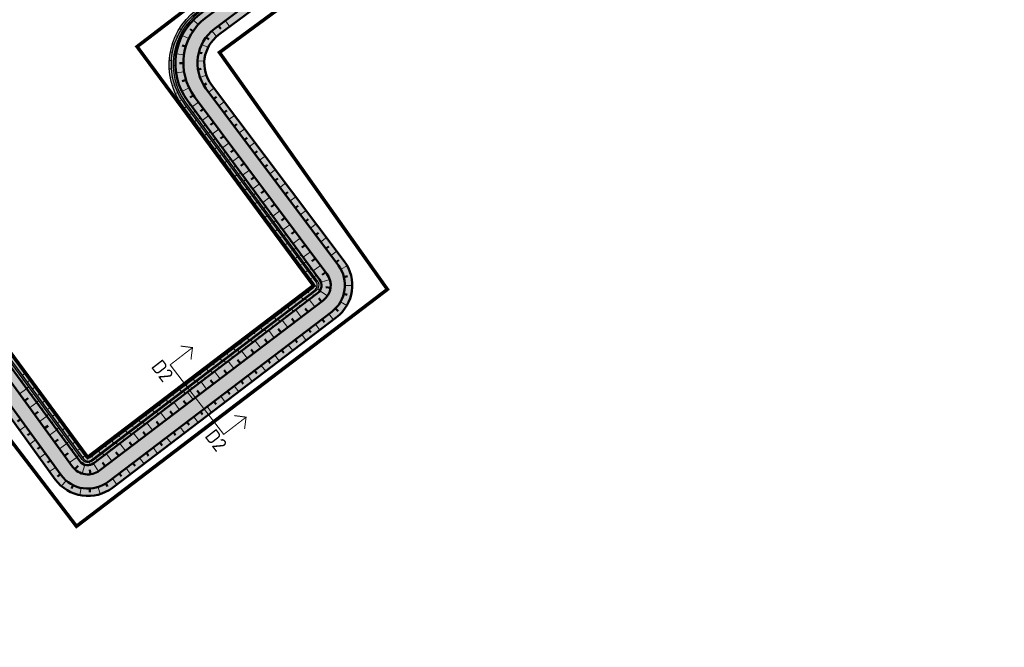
# Model space of a CAD drawing. Header units: metres. Extents: x -3 to 311477, y 0 to 754107.
# Tile 55 of 82: x 155070 to 155418, y 376644 to 376865. Entities that reach past the tile are written whole.
import ezdxf
from ezdxf import colors
from ezdxf.entities.mleader import LeaderData, LeaderLine
from ezdxf.enums import TextEntityAlignment as Align
from ezdxf.math import Vec2, Vec3

# ---------------------------------------------------------------- set-up
doc = ezdxf.new("R2010")
doc.units = ezdxf.units.M
doc.linetypes.add('CENTER', pattern=[2, 1.25, -0.25, 0.25, -0.25])
for name, color, linetype, lineweight in [('B-WA-GW-TALUDARCERING_LANG-G', 90, 'Continuous', 18), ('N-WE-GW-TALUD-GD', 90, 'Continuous', 50), ('N-WE-GW-TALUDARCERING-S', 90, 'Continuous', 25), ('N-WE-GW-TALUDARCERING_KORT-G', 90, 'Continuous', 50), ('N-WE-GW-TALUDARCERING_LANG-G', 90, 'Continuous', 18), ('X-XX-AL-HULPLIJN-G', 7, 'Continuous', 18), ('X-XX-AL-HULPLIJN-O', 7, 'Continuous', 18), ('X-XX-AL-TEKENBLAD_SCHAALBALK-S', 7, 'Continuous', 25), ('X-XX-AL-VERWIJZING-S @ 2', 7, 'Continuous', 25)]:
    doc.layers.add(name, color=color, linetype=linetype, lineweight=lineweight)
for name, color, linetype, true_color in [('N-KLEUR_talud', 7, 'Continuous', 0xa57500), ('N-KLEUR_water', 150, 'Continuous', 0x007fff), ('Z_ZZZ_WERKGRENS', 5, 'CENTER', 0x0000ff)]:
    doc.layers.add(name, color=color, linetype=linetype, true_color=true_color)
doc.styles.add('NLCS-ISO', font='NLCS-ISO.ttf')

# ---------------------------------------------------------------- blocks, each defined once
blk = doc.blocks.new('*U38')
at = {"layer": 'N-WE-GW-TALUDARCERING_KORT-G'}
for p, q in [((155140.526759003, 376863.1494641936), (155141.3078737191, 376862.1066074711)), ((155136.1195633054, 376859.1165880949), (155137.1290115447, 376858.3530985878)), ((155133.5402981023, 376853.7435122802), (155134.7229572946, 376853.4446161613)), ((155133.2570118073, 376847.7901685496), (155134.4220090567, 376847.9691629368)), ((155135.3144290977, 376842.1964589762), (155136.2923200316, 376842.7993123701)), ((155138.8587586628, 376837.3570688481), (155139.7821264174, 376838.0477206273)), ((155142.4525147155, 376832.552392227), (155143.3854962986, 376833.2502348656)), ((155146.0462707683, 376827.7477156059), (155146.9888661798, 376828.452749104)), ((155149.640026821, 376822.9430389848), (155150.592236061, 376823.6552633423)), ((155153.2337828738, 376818.1383623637), (155154.1956059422, 376818.8577775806)), ((155156.8275389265, 376813.3336857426), (155157.7989758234, 376814.0602918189)), ((155160.4212949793, 376808.5290091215), (155161.4023457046, 376809.2628060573)), ((155164.015051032, 376803.7243325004), (155165.0057155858, 376804.4653202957)), ((155167.6088070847, 376798.9196558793), (155168.609085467, 376799.667834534)), ((155171.2025631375, 376794.1149792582), (155172.2124553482, 376794.8703487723)), ((155174.7963191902, 376789.3103026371), (155175.8158252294, 376790.0728630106)), ((155178.390075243, 376784.5056260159), (155179.4191951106, 376785.2753772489)), ((155181.9838312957, 376779.7009493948), (155183.0225649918, 376780.4778914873)), ((155184.7843288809, 376774.4516919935), (155186.0445863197, 376774.7706766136)), ((155184.7403214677, 376768.5168308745), (155185.9957100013, 376768.1791925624)), ((155181.8013582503, 376763.3605717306), (155182.731584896, 376762.4524536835)), ((155177.1062356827, 376759.6327600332), (155177.8926798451, 376758.5976244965)), ((155172.3286870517, 376756.0030177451), (155173.1151312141, 376754.9678822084)), ((155167.5511384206, 376752.373275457), (155168.337582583, 376751.3381399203)), ((155162.7735897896, 376748.7435331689), (155163.560033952, 376747.7083976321)), ((155157.9960411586, 376745.1137908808), (155158.782485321, 376744.0786553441)), ((155153.2184925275, 376741.4840485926), (155154.0049366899, 376740.4489130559)), ((155148.4409438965, 376737.8543063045), (155149.2273880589, 376736.8191707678)), ((155143.6633952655, 376734.2245640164), (155144.4498394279, 376733.1894284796)), ((155138.8858466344, 376730.5948217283), (155139.6722907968, 376729.5596861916)), ((155134.1082980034, 376726.9650794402), (155134.8947421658, 376725.9299439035)), ((155070.5461075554, 376724.2724063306), (155069.5350775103, 376723.5357005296)), ((155129.3307493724, 376723.3353371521), (155130.1171935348, 376722.3002016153)), ((155074.0795633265, 376719.4232115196), (155073.0587812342, 376718.6793997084)), ((155124.5532007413, 376719.705594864), (155125.3396449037, 376718.6704593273)), ((155119.7756521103, 376716.0758525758), (155120.5620962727, 376715.0407170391)), ((155077.6130190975, 376714.5740167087), (155076.582484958, 376713.8230988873)), ((155114.9981034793, 376712.4461102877), (155115.7845476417, 376711.410974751)), ((155081.1464748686, 376709.7248218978), (155080.1061886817, 376708.9667980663)), ((155110.2205548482, 376708.8163679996), (155111.0069990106, 376707.7812324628)), ((155105.4430062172, 376705.1866257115), (155106.2294503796, 376704.1514901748)), ((155084.6799306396, 376704.8756270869), (155083.6298924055, 376704.1104972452)), ((155089.1701328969, 376700.9929606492), (155088.5948890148, 376699.8271590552)), ((155094.9832161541, 376699.7960578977), (155095.0511217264, 376698.4978324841)), ((155100.6397075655, 376701.5928934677), (155101.3334377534, 376700.493466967))]:
    blk.add_line(p, q, dxfattribs=at)
at = {"layer": 'N-WE-GW-TALUDARCERING_LANG-G'}
for p, q in [((155142.9278944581, 376864.9479492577), (155144.503365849, 376862.8445566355)), ((155138.1556948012, 376861.312996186), (155139.8605954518, 376859.3818206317)), ((155134.5603778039, 376856.5594450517), (155136.8008614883, 376855.4839341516)), ((155133.0999915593, 376850.7810521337), (155135.4937473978, 376850.6671466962)), ((155134.0050989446, 376844.8900986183), (155136.1861552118, 376845.6923109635)), ((155137.0618806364, 376839.7594071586), (155138.8990023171, 376841.1335198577)), ((155140.6556366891, 376834.9547305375), (155142.5119860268, 376836.3432249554)), ((155144.2493927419, 376830.1500539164), (155146.1249697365, 376831.5529300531)), ((155147.8431487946, 376825.3453772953), (155149.7379534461, 376826.7626351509)), ((155151.4369048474, 376820.5407006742), (155153.3509371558, 376821.9723402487)), ((155155.0306609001, 376815.7360240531), (155156.9639208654, 376817.1820453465)), ((155158.6244169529, 376810.931347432), (155160.5769045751, 376812.3917504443)), ((155162.2181730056, 376806.1266708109), (155164.1898882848, 376807.601455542)), ((155165.8119290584, 376801.3219941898), (155167.8028719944, 376802.8111606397)), ((155169.4056851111, 376796.5173175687), (155171.4158557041, 376798.0208657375)), ((155172.9994411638, 376791.7126409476), (155175.0288394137, 376793.2305708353)), ((155176.5931972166, 376786.9079643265), (155178.6418231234, 376788.440275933)), ((155180.1869532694, 376782.1032877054), (155182.2548068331, 376783.6499810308)), ((155183.6869240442, 376777.2350205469), (155185.9646089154, 376778.4888752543)), ((155185.1432174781, 376771.4814370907), (155187.7431460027, 376771.4621584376)), ((155183.6017624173, 376765.7500821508), (155185.8606030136, 376764.4625887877)), ((155179.4950099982, 376761.4476311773), (155181.067898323, 376759.3773601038)), ((155174.7174613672, 376757.8178888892), (155176.290349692, 376755.7476178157)), ((155169.9399127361, 376754.188146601), (155171.5128010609, 376752.1178755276)), ((155165.1623641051, 376750.5584043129), (155166.7352524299, 376748.4881332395)), ((155160.3848154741, 376746.9286620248), (155161.9577037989, 376744.8583909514)), ((155155.607266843, 376743.2989197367), (155157.1801551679, 376741.2286486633)), ((155150.829718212, 376739.6691774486), (155152.4026065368, 376737.5989063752)), ((155146.052169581, 376736.0394351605), (155147.6250579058, 376733.969164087)), ((155141.27462095, 376732.4096928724), (155142.8475092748, 376730.3394217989)), ((155136.4970723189, 376728.7799505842), (155138.0699606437, 376726.7096795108)), ((155131.7195236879, 376725.1502082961), (155133.2924120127, 376723.0799372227)), ((155072.312835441, 376721.8478089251), (155070.2810233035, 376720.3672913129)), ((155126.9419750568, 376721.520466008), (155128.5148633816, 376719.4501949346)), ((155075.846291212, 376716.9986141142), (155073.7949749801, 376715.5038844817)), ((155122.1644264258, 376717.8907237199), (155123.7373147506, 376715.8204526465)), ((155079.3797469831, 376712.1494193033), (155077.3089266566, 376710.6404776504)), ((155117.3868777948, 376714.2609814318), (155118.9597661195, 376712.1907103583)), ((155112.6093291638, 376710.6312391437), (155114.1822174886, 376708.5609680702)), ((155082.9132027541, 376707.3002244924), (155080.8228783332, 376705.7770708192)), ((155107.8317805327, 376707.0014968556), (155109.4046688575, 376704.9312257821)), ((155086.6775025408, 376702.6476537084), (155084.9754548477, 376700.6821959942)), ((155103.0542319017, 376703.3717545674), (155104.6271202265, 376701.301483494)), ((155091.9998587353, 376700.0214325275), (155091.4755227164, 376697.4748522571)), ((155097.9267806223, 376700.3314488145), (155098.7139337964, 376697.853467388))]:
    blk.add_line(p, q, dxfattribs=at)
blk = doc.blocks.new('*U39')
at = {"layer": 'N-WE-GW-TALUDARCERING_KORT-G'}
for p, q in [((155131.5027094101, 376861.2525773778), (155130.4725197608, 376861.9475057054)), ((155128.9380039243, 376855.8532168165), (155127.6501588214, 376856.2423696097)), ((155128.0834673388, 376849.9370883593), (155126.6717368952, 376849.9278410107)), ((155129.0154328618, 376844.0326621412), (155127.647053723, 376843.599531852)), ((155131.6506507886, 376838.6673629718), (155130.4892134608, 376837.8615620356)), ((155135.2341398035, 376833.8551955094), (155134.0932123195, 376833.0018154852)), ((155138.8278958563, 376829.0505188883), (155137.6737467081, 376828.1872494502)), ((155142.421651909, 376824.2458422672), (155141.2542810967, 376823.3726834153)), ((155146.0154079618, 376819.4411656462), (155144.8348154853, 376818.5581173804)), ((155149.6091640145, 376814.6364890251), (155148.4153498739, 376813.7435513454)), ((155153.2029200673, 376809.831812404), (155151.9958842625, 376808.9289853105)), ((155156.79667612, 376805.0271357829), (155155.5764186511, 376804.1144192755)), ((155160.3904321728, 376800.2224591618), (155159.1569530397, 376799.2998532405)), ((155163.9841882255, 376795.4177825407), (155162.7374874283, 376794.4852872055)), ((155167.5779442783, 376790.6131059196), (155166.3180218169, 376789.6707211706)), ((155171.171700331, 376785.8084292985), (155169.8985562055, 376784.8561551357)), ((155174.7654563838, 376781.0037526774), (155173.4790905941, 376780.0415891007)), ((155178.3592124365, 376776.1990760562), (155177.0596249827, 376775.2270230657)), ((155180.0793883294, 376770.6401552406), (155178.4698323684, 376770.8636605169)), ((155176.9084410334, 376765.7618564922), (155175.9253858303, 376767.0557759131)), ((155172.1308924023, 376762.1321142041), (155171.1478371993, 376763.426033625)), ((155167.3533437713, 376758.502371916), (155166.3702885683, 376759.7962913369)), ((155162.5757951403, 376754.8726296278), (155161.5927399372, 376756.1665490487)), ((155157.7982465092, 376751.2428873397), (155156.8151913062, 376752.5368067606)), ((155153.0206978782, 376747.6131450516), (155152.0376426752, 376748.9070644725)), ((155148.2431492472, 376743.9834027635), (155147.2600940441, 376745.2773221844)), ((155143.4656006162, 376740.3536604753), (155142.4825454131, 376741.6475798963)), ((155138.6880519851, 376736.7239181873), (155137.7049967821, 376738.0178376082)), ((155133.9105033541, 376733.0941758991), (155132.9274481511, 376734.38809532)), ((155071.9937506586, 376730.7759818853), (155073.2427881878, 376731.6861162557)), ((155129.1329547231, 376729.464433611), (155128.14989952, 376730.7583530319)), ((155075.5272064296, 376725.9267870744), (155076.7896554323, 376726.8466939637)), ((155124.355406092, 376725.8346913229), (155123.372350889, 376727.1286107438)), ((155119.577857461, 376722.2049490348), (155118.594802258, 376723.4988684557)), ((155079.0606622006, 376721.0775922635), (155080.3365226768, 376722.0072716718)), ((155114.80030883, 376718.5752067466), (155113.8172536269, 376719.8691261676)), ((155082.5941179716, 376716.2283974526), (155083.8833899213, 376717.1678493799)), ((155110.0227601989, 376714.9454644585), (155109.0397049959, 376716.2393838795)), ((155086.1275737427, 376711.3792026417), (155087.4302571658, 376712.328427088)), ((155105.2452115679, 376711.3157221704), (155104.2621563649, 376712.6096415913)), ((155100.4676629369, 376707.6859798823), (155099.4846077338, 376708.9798993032)), ((155089.7525579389, 376706.6059163), (155090.8640329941, 376707.791347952)), ((155095.2824732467, 376704.8420504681), (155095.0626723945, 376706.4521164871))]:
    blk.add_line(p, q, dxfattribs=at)
at = {"layer": 'N-WE-GW-TALUDARCERING_LANG-G'}
for p, q in [((155133.360277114, 376863.6047210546), (155131.6219123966, 376865.2030351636)), ((155130.0175001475, 376858.6492542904), (155127.6726123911, 376859.7630799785)), ((155128.2884638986, 376852.9272579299), (155125.5496903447, 376853.3228514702)), ((155128.3276180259, 376846.9498608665), (155125.5042956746, 376846.5042224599)), ((155130.131465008, 376841.2510061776), (155127.5642695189, 376839.9901035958)), ((155133.4372617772, 376836.25753382), (155131.1686284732, 376834.5606631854)), ((155137.0310178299, 376831.4528571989), (155134.7359411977, 376829.7362077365)), ((155140.6247738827, 376826.6481805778), (155138.3032539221, 376824.9117522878)), ((155144.2185299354, 376821.8435039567), (155141.8705666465, 376820.087296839)), ((155147.8122859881, 376817.0388273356), (155145.437879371, 376815.2628413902)), ((155151.4060420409, 376812.2341507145), (155149.0051920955, 376810.4383859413)), ((155154.9997980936, 376807.4294740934), (155152.5725048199, 376805.6139304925)), ((155158.5935541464, 376802.6247974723), (155156.1398175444, 376800.7894750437)), ((155162.1873101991, 376797.8201208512), (155159.7071302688, 376795.9650195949)), ((155165.7810662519, 376793.0154442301), (155163.2744429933, 376791.140564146)), ((155169.3748223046, 376788.210767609), (155166.8417557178, 376786.3161086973)), ((155172.9685783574, 376783.4060909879), (155170.4090684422, 376781.4916532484)), ((155176.5623344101, 376778.6014143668), (155173.9763811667, 376776.6671977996)), ((155179.8290302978, 376773.6049730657), (155176.7304611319, 376772.6244787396)), ((155179.0306817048, 376767.8557274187), (155176.3165026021, 376769.6433884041)), ((155174.5196667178, 376763.9469853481), (155172.5535563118, 376766.53482419)), ((155169.7421180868, 376760.31724306), (155167.7760076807, 376762.9050819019)), ((155164.9645694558, 376756.6875007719), (155162.9984590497, 376759.2753396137)), ((155160.1870208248, 376753.0577584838), (155158.2209104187, 376755.6455973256)), ((155155.4094721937, 376749.4280161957), (155153.4433617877, 376752.0158550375)), ((155150.6319235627, 376745.7982739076), (155148.6658131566, 376748.3861127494)), ((155145.8543749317, 376742.1685316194), (155143.8882645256, 376744.7563704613)), ((155141.0768263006, 376738.5387893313), (155139.1107158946, 376741.1266281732)), ((155136.2992776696, 376734.9090470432), (155134.3331672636, 376737.496885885)), ((155070.227022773, 376733.2005792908), (155072.7116863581, 376735.0110755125)), ((155131.5217290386, 376731.2793047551), (155129.5556186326, 376733.8671435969)), ((155073.760478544, 376728.3513844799), (155076.271965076, 376730.1814257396)), ((155126.7441804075, 376727.6495624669), (155124.7780700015, 376730.2374013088)), ((155121.9666317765, 376724.0198201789), (155120.0005213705, 376726.6076590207)), ((155077.2939343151, 376723.502189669), (155079.832243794, 376725.3517759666)), ((155117.1890831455, 376720.3900778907), (155115.2229727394, 376722.9779167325)), ((155080.8273900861, 376718.6529948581), (155083.392522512, 376720.5221261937)), ((155112.4115345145, 376716.7603356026), (155110.4454241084, 376719.3481744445)), ((155084.3608458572, 376713.8038000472), (155086.95280123, 376715.6924764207)), ((155107.6339858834, 376713.1305933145), (155105.6678754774, 376715.7184321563)), ((155087.8943016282, 376708.9546052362), (155090.513079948, 376710.8628266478)), ((155102.8564372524, 376709.5008510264), (155100.8903268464, 376712.0886898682)), ((155092.3182393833, 376705.0992303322), (155093.3058613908, 376708.1955350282)), ((155098.0693069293, 376705.8843469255), (155096.2878964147, 376708.602632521))]:
    blk.add_line(p, q, dxfattribs=at)
blk = doc.blocks.new('SAL-VERWIJZING_AANZICHT_BOVEN-SO')
at = {"linetype": 'Continuous', "const_width": 0.35, "flags": 128}
for points in [[(2.999999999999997, 7.000000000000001), (-3.613266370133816e-15, 10), (-3.000000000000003, 6.999999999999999)], [(-3.613266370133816e-15, 10), (0, 0)]]:
    blk.add_lwpolyline(points, dxfattribs=at)
at = {"lineweight": 50, "style": 'NLCS-ISO'}
blk.add_attdef('...', text='', height=5, dxfattribs=at).set_placement((-0.01520167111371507, -0.8965206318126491), align=Align.TOP_CENTER)

msp = doc.modelspace()

# ---------------------------------------------------------------- hatches: boundary and pattern name
at = {"layer": 'N-KLEUR_talud'}
h = msp.add_hatch(color=256, dxfattribs=at)
h.dxf.hatch_style = 1
edge = h.paths.add_edge_path()
edge.add_line((155673.4108115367, 377006.0341118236), (155668.6244481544, 377040.0968973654))
edge.add_line((155668.6244481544, 377040.0968973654), (155660.5644984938, 377038.9669496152))
edge.add_arc((155659.590488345, 377045.8996389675), 7.000776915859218, 236.7180492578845, 277.99744058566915, ccw=False)
edge.add_line((155655.748745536, 377040.0471275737), (155645.8460909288, 377046.5484328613))
edge.add_line((155645.8460909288, 377046.5484328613), (155600.2293698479, 377076.4962396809))
edge.add_line((155600.2293698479, 377076.4962396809), (155599.1231837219, 377077.4860353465))
edge.add_line((155599.1231837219, 377077.4860353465), (155582.1363142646, 377093.9448802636))
edge.add_line((155582.1363142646, 377093.9448802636), (155577.988303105, 377102.2384679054))
edge.add_arc((155560.9951843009, 377093.7394142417), 18.9999999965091, 26.57177871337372, 37.85921574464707)
edge.add_line((155575.996086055, 377105.4001580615), (155572.8380014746, 377102.9452646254))
edge.add_arc((155560.9951843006, 377093.7394142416), 14.99999999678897, 26.571778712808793, 37.85921574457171, ccw=False)
edge.add_line((155574.4108044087, 377100.4491934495), (155579.6254909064, 377090.0228812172))
edge.add_line((155579.6254909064, 377090.0228812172), (155555.4943709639, 377105.8651875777))
edge.add_arc((155559.3360270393, 377111.7168265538), 7.000000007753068, 222.3492648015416, 236.7147241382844, ccw=False)
edge.add_line((155554.1626620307, 377107.0012889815), (155527.1156784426, 377136.6742406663))
edge.add_arc((155506.4222184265, 377117.8120904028), 28.00000000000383, 42.349264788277, 127.4616201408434)
edge.add_line((155489.3917823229, 377140.0373968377), (155133.825795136, 376867.1425545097))
edge.add_arc((155147.1594990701, 376849.7695196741), 21.89999999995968, 127.5060305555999, 216.4800687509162)
edge.add_line((155129.550503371, 376836.7490254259), (155176.2077635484, 376773.6494626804))
edge.add_arc((155173.3935404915, 376771.568561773), 3.499999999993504, -52.774248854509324, 36.480068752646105, ccw=False)
edge.add_line((155175.5108901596, 376768.7816584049), (155096.4868039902, 376708.7431136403))
edge.add_arc((155094.3694543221, 376711.5300170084), 3.499999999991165, 216.3965705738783, 307.22575114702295, ccw=False)
edge.add_line((155091.5522017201, 376709.4532195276), (155045.0742862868, 376772.5022309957))
edge.add_arc((155028.3317565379, 376760.1601202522), 20.79999999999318, 36.39657057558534, 127.1226471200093)
edge.add_line((155015.7784739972, 376776.7449053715), (155009.3459965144, 376771.8760628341))
edge.add_line((155009.3459965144, 376771.8760628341), (155007.5027565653, 376769.7596135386))
edge.add_line((155007.5027565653, 376769.7596135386), (155010.5440884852, 376765.7905704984))
edge.add_line((155010.5440884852, 376765.7905704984), (155014.6215412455, 376767.0458150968))
edge.add_line((155014.6215412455, 376767.0458150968), (155017.957784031, 376769.5065740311))
edge.add_arc((155025.9711933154, 376758.6421701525), 13.49999999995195, 35.84919676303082, 126.41188770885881, ccw=False)
edge.add_line((155036.913770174, 376766.5484974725), (155082.8034897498, 376703.0358495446))
edge.add_arc((155094.3694556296, 376711.5300119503), 14.34999518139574, 216.2939369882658, 307.2257592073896)
edge.add_line((155103.0505879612, 376700.1037131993), (155182.0746741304, 376760.1422579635))
edge.add_arc((155173.3935404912, 376771.5685617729), 14.35000000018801, 307.2257511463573, 396.5760538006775)
edge.add_line((155184.9175460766, 376780.1195731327), (155137.9884591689, 376842.3407686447))
edge.add_arc((155147.9681603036, 376849.867757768), 12.50000000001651, 126.41188770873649, 217.024690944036, ccw=False)
edge.add_line((155140.5483368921, 376859.9273909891), (155500.3487950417, 377125.310412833))
edge.add_arc((155505.6910678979, 377118.0674769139), 8.999999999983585, 42.16497704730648, 126.41188770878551, ccw=False)
edge.add_line((155512.3620034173, 377124.1088856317), (155538.1302758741, 377095.6555079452))
edge.add_arc((155593.8001357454, 377149.4222848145), 77.39508765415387, 224.0037373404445, 232.9482773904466)
edge.add_line((155547.1668301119, 377087.653891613), (155656.2955594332, 377006.5398466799))
edge.add_arc((155662.2610260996, 377014.5656305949), 9.9999999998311, 233.3770308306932, 277.9985996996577)
edge.add_line((155663.6525150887, 377004.6629158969), (155673.4108115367, 377006.0341118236))
at = {"layer": 'N-KLEUR_water'}
h = msp.add_hatch(color=256, dxfattribs=at)
h.dxf.hatch_style = 1
edge = h.paths.add_edge_path()
edge.add_line((155038.0095008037, 376793.6041018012), (155036.7918113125, 376795.1906798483))
edge.add_line((155036.7918113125, 376795.1906798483), (155035.9387319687, 376794.5359463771))
edge.add_arc((155035.3298870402, 376795.329235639), 0.999999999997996, 222.9769603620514, 307.506030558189, ccw=False)
edge.add_line((155034.5982591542, 376794.6475314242), (155033.4923079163, 376795.834475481))
edge.add_line((155033.4923079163, 376795.834475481), (155032.0290521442, 376794.4710670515))
edge.add_arc((155029.4683545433, 376792.0851022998), 3.499999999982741, -14.217662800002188, 42.976960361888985, ccw=False)
edge.add_arc((155036.2539423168, 376790.3658586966), 3.499999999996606, 165.7823371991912, 216.396570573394)
edge.add_line((155033.4366897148, 376788.2890612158), (155091.5522017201, 376709.4532195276))
edge.add_arc((155094.3694543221, 376711.5300170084), 3.499999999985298, 216.396570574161, 307.2257511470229)
edge.add_line((155096.4868039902, 376708.7431136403), (155175.5108901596, 376768.7816584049))
edge.add_arc((155173.3935404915, 376771.5685617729), 3.499999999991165, 307.2257511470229, 396.4800687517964)
edge.add_line((155176.2077635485, 376773.6494626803), (155129.550503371, 376836.7490254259))
edge.add_arc((155147.1594990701, 376849.7695196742), 21.89999999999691, 127.5060305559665, 216.4800687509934, ccw=False)
edge.add_line((155133.825795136, 376867.1425545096), (155489.3573487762, 377140.0109692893))
edge.add_arc((155506.4222184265, 377117.8120904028), 28.00000000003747, 42.349264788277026, 127.5504409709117, ccw=False)
edge.add_line((155527.1156784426, 377136.6742406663), (155554.1626620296, 377107.0012889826))
edge.add_arc((155559.3360270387, 377111.7168265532), 7.000000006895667, 222.3492647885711, 236.7146764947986)
edge.add_line((155555.4943660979, 377105.8651907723), (155575.7013463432, 377092.5990939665))
edge.add_arc((155576.1129528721, 377093.2260549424), 0.7499999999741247, 236.7146764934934, 326.7146764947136)
edge.add_line((155576.739913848, 377092.8144484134), (155577.0143292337, 377093.2324392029))
edge.add_arc((155576.3873682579, 377093.6440457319), 0.7499999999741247, 326.7146764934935, 416.7147241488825)
edge.add_line((155576.7989742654, 377094.2710070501), (155556.5919869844, 377107.537084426))
edge.add_arc((155559.3360270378, 377111.7168265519), 5.000000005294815, 222.3492647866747, 236.7147241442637, ccw=False)
edge.add_line((155555.6407663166, 377108.34858543), (155528.5937827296, 377138.0215371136))
edge.add_arc((155506.4222184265, 377117.8120904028), 30.00000000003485, 42.34926478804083, 127.5504409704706)
edge.add_line((155488.1384295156, 377141.5966034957), (155132.6010023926, 376868.7236808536))
edge.add_arc((155147.4568186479, 376849.3674228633), 24.40000000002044, 127.5060305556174, 216.4800687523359)
edge.add_line((155127.8376636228, 376834.8605708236), (155174.1976042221, 376772.1631048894))
edge.add_arc((155173.3935404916, 376771.568561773), 0.9999999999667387, -52.77424885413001, 36.48006875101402, ccw=False)
edge.add_line((155173.9984975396, 376770.7723036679), (155094.9744113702, 376710.7337589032))
edge.add_arc((155094.3694543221, 376711.5300170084), 1.000000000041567, 216.3965705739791, 307.2257511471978, ccw=False)
edge.add_line((155093.5645250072, 376710.9366462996), (155035.152271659, 376790.1750285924))
edge.add_arc((155035.9572009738, 376790.7683993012), 0.9999999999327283, 127.5060305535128, 216.3965705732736, ccw=False)
edge.add_line((155035.3483560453, 376791.5616885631), (155038.0095008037, 376793.6041018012))

# ---------------------------------------------------------------- linework, layer by layer
at = {"layer": 'B-WA-GW-TALUDARCERING_LANG-G'}
for p, q in [((155126.7258559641, 376862.2354913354), (155127.3334954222, 376861.8583189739)), ((155128.4605090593, 376864.6808229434), (155128.7408934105, 376864.454798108)), ((155129.8478853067, 376863.1828723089), (155129.5637190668, 376863.4030494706)), ((155125.3041962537, 376859.5958792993), (155125.6297753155, 376859.4455507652)), ((155128.1783555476, 376860.6931724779), (155127.5587637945, 376861.0497476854)), ((155124.216993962, 376856.801839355), (155124.9088183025, 376856.5805248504)), ((155125.9308007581, 376855.1502601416), (155125.2203025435, 376855.3303468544)), ((155126.8644549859, 376857.9988079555), (155126.5310397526, 376858.1340020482)), ((155123.4806635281, 376853.895555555), (155123.8454480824, 376853.8266624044)), ((155125.3948857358, 376852.2008992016), (155125.0197990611, 376852.2428010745)), ((155123.099621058, 376847.9228033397), (155123.4961373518, 376847.9463206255)), ((155123.1063219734, 376850.9209065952), (155123.8700448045, 376850.8721835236)), ((155125.2667507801, 376849.2059841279), (155124.4822101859, 376849.1857894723)), ((155123.4606619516, 376844.9465107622), (155124.2763897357, 376845.0967956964)), ((155125.5487966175, 376846.2216274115), (155125.1430691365, 376846.1550179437)), ((155124.1839937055, 376842.036964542), (155124.5988087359, 376842.1676226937)), ((155126.2357388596, 376843.3037437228), (155125.4076504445, 376843.0478511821)), ((155125.2586955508, 376839.2380926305), (155126.0909959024, 376839.6178835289)), ((155127.314707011, 376840.5070022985), (155126.8991322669, 376840.3130336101)), ((155128.7654856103, 376837.8838026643), (155127.9483251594, 376837.3557755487)), ((155126.6685417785, 376836.5921520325), (155127.0791485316, 376836.8444871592)), ((155128.3787278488, 376834.12883227), (155129.1827915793, 376834.7233753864)), ((155130.5136196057, 376835.446501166), (155130.1115877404, 376835.1492296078)), ((155130.162357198, 376831.7166410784), (155130.5643890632, 376832.0139126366)), ((155132.2972489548, 376833.0343099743), (155131.4931852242, 376832.4397668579)), ((155134.0808783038, 376830.6221187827), (155133.6788464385, 376830.3248472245)), ((155131.9459865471, 376829.3044498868), (155132.7500502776, 376829.8989930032)), ((155133.7296158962, 376826.8922586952), (155134.1316477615, 376827.1895302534)), ((155135.8645076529, 376828.209927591), (155135.0604439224, 376827.6153844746)), ((155135.5132452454, 376824.4800675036), (155136.3173089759, 376825.07461062)), ((155137.648137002, 376825.7977363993), (155137.2461051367, 376825.5004648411)), ((155137.2968745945, 376822.067876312), (155137.6989064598, 376822.3651478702)), ((155139.4317663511, 376823.3855452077), (155138.6277026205, 376822.7910020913)), ((155139.0805039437, 376819.6556851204), (155139.8845676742, 376820.2502282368)), ((155141.2153957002, 376820.973354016), (155140.8133638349, 376820.6760824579)), ((155140.8641332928, 376817.2434939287), (155141.2661651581, 376817.5407654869)), ((155142.9990250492, 376818.5611628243), (155142.1949613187, 376817.966619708)), ((155142.647762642, 376814.8313027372), (155143.4518263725, 376815.4258458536)), ((155144.7826543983, 376816.1489716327), (155144.380622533, 376815.8517000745)), ((155146.5662837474, 376813.736780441), (155145.7622200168, 376813.1422373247)), ((155144.4313919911, 376812.4191115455), (155144.8334238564, 376812.7163831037)), ((155146.2150213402, 376810.006920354), (155147.0190850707, 376810.6014634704)), ((155148.3499130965, 376811.3245892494), (155147.9478812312, 376811.0273176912)), ((155147.9986506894, 376807.5947291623), (155148.4006825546, 376807.8920007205)), ((155150.1335424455, 376808.9123980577), (155149.329478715, 376808.3178549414)), ((155151.9171717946, 376806.5002068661), (155151.5151399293, 376806.2029353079)), ((155149.7822800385, 376805.1825379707), (155150.586343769, 376805.7770810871)), ((155151.5659093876, 376802.7703467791), (155151.9679412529, 376803.0676183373)), ((155153.7008011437, 376804.0880156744), (155152.8967374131, 376803.4934725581)), ((155153.3495387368, 376800.3581555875), (155154.1536024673, 376800.9526987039)), ((155155.4844304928, 376801.6758244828), (155155.0823986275, 376801.3785529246)), ((155157.2680598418, 376799.2636332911), (155156.4639961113, 376798.6690901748)), ((155155.1331680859, 376797.9459643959), (155155.5351999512, 376798.2432359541)), ((155156.9167974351, 376795.5337732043), (155157.7208611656, 376796.1283163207)), ((155159.0516891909, 376796.8514420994), (155158.6496573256, 376796.5541705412)), ((155158.7004267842, 376793.1215820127), (155159.1024586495, 376793.4188535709)), ((155160.83531854, 376794.4392509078), (155160.0312548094, 376793.8447077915)), ((155160.4840561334, 376790.7093908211), (155161.2881198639, 376791.3039339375)), ((155162.6189478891, 376792.0270597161), (155162.2169160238, 376791.729788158)), ((155164.4025772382, 376789.6148685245), (155163.5985135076, 376789.0203254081)), ((155162.2676854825, 376788.2971996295), (155162.6697173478, 376788.5944711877)), ((155164.0513148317, 376785.8850084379), (155164.8553785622, 376786.4795515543)), ((155166.1862065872, 376787.2026773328), (155165.784174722, 376786.9054057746)), ((155165.8349441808, 376783.4728172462), (155166.2369760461, 376783.7700888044)), ((155167.9698359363, 376784.7904861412), (155167.1657722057, 376784.1959430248)), ((155169.7534652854, 376782.3782949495), (155169.3514334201, 376782.0810233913)), ((155167.6185735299, 376781.0606260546), (155168.4226372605, 376781.655169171)), ((155169.4022028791, 376778.648434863), (155169.8042347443, 376778.9457064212)), ((155171.5370946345, 376779.9661037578), (155170.7330309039, 376779.3715606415)), ((155171.1858322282, 376776.2362436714), (155171.9898959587, 376776.8307867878)), ((155173.3207239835, 376777.5539125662), (155172.9186921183, 376777.256641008)), ((155175.1043533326, 376775.1417213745), (155174.3002896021, 376774.5471782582)), ((155172.9694615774, 376773.8240524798), (155173.3714934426, 376774.121324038)), ((155174.3495801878, 376771.2753244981), (155175.3056198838, 376770.9820872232)), ((155176.7269102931, 376772.6356352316), (155176.2507146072, 376772.4831961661)), ((155172.1061688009, 376769.3346070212), (155172.4086473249, 376768.9364779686)), ((155174.1637265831, 376767.7581509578), (155173.8612480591, 376768.1562800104)), ((155176.3822458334, 376769.7471226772), (155175.5283300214, 376770.2675338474)), ((155167.3286201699, 376765.7048647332), (155167.6310986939, 376765.3067356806)), ((155169.3861779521, 376764.1284086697), (155169.0836994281, 376764.5265377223)), ((155169.7173944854, 376767.5197358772), (155170.3223515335, 376766.723477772)), ((155171.7749522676, 376765.9432798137), (155171.1699952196, 376766.7395379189)), ((155162.5510715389, 376762.075122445), (155162.8535500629, 376761.6769933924)), ((155164.608629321, 376760.4986663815), (155164.306150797, 376760.8967954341)), ((155164.9398458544, 376763.8899935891), (155165.5448029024, 376763.0937354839)), ((155166.9974036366, 376762.3135375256), (155166.3924465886, 376763.1097956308)), ((155157.7735229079, 376758.4453801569), (155158.0760014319, 376758.0472511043)), ((155160.1622972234, 376760.260251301), (155160.7672542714, 376759.4639931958)), ((155162.2198550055, 376758.6837952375), (155161.6148979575, 376759.4800533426)), ((155152.9959742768, 376754.8156378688), (155153.2984528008, 376754.4175088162)), ((155155.3847485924, 376756.6305090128), (155155.9897056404, 376755.8342509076)), ((155157.4423063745, 376755.0540529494), (155156.8373493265, 376755.8503110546)), ((155159.83108069, 376756.8689240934), (155159.528602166, 376757.267053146)), ((155148.2184256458, 376751.1858955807), (155148.5209041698, 376750.7877665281)), ((155150.6071999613, 376753.0007667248), (155151.2121570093, 376752.2045086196)), ((155152.6647577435, 376751.4243106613), (155152.0598006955, 376752.2205687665)), ((155155.053532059, 376753.2391818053), (155154.751053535, 376753.6373108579)), ((155143.4408770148, 376747.5561532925), (155143.7433555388, 376747.1580242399)), ((155145.8296513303, 376749.3710244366), (155146.4346083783, 376748.5747663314)), ((155147.8872091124, 376747.7945683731), (155147.2822520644, 376748.5908264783)), ((155150.275983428, 376749.6094395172), (155149.973504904, 376750.0075685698)), ((155138.6633283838, 376743.9264110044), (155138.9658069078, 376743.5282819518)), ((155141.0521026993, 376745.7412821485), (155141.6570597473, 376744.9450240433)), ((155143.1096604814, 376744.164826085), (155142.5047034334, 376744.9610841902)), ((155145.4984347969, 376745.979697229), (155145.1959562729, 376746.3778262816)), ((155071.8786361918, 376740.3543566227), (155071.073706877, 376739.7609859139)), ((155133.8857797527, 376740.2966687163), (155134.1882582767, 376739.8985396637)), ((155136.2745540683, 376742.1115398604), (155136.8795111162, 376741.3152817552)), ((155138.3321118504, 376740.5350837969), (155137.7271548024, 376741.3313419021)), ((155140.7208861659, 376742.349954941), (155140.4184076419, 376742.7480839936)), ((155070.8440866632, 376737.5445435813), (155071.2465513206, 376737.8412289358)), ((155073.6587483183, 376737.9395686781), (155073.2562836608, 376737.6428833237)), ((155129.1082311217, 376736.6669264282), (155129.4107096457, 376736.2687973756)), ((155131.4970054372, 376738.4817975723), (155132.1019624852, 376737.6855394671)), ((155133.5545632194, 376736.9053415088), (155132.9496061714, 376737.701599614)), ((155135.9433375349, 376738.7202126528), (155135.6408590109, 376739.1183417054)), ((155072.6241987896, 376735.1297556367), (155073.4291281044, 376735.7231263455)), ((155074.404310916, 376732.7149676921), (155074.8067755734, 376733.0116530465)), ((155075.4388604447, 376735.5247807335), (155074.6339311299, 376734.9314100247)), ((155077.2189725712, 376733.1099927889), (155076.8165079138, 376732.8133074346)), ((155124.3306824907, 376733.0371841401), (155124.6331610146, 376732.6390550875)), ((155126.7194568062, 376734.8520552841), (155127.3244138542, 376734.0557971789)), ((155128.7770145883, 376733.2755992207), (155128.1720575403, 376734.0718573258)), ((155131.1657889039, 376735.0904703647), (155130.8633103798, 376735.4885994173)), ((155076.1844230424, 376730.3001797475), (155076.9893523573, 376730.8935504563)), ((155078.9990846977, 376730.6952048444), (155078.1941553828, 376730.1018341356)), ((155121.9419081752, 376731.222312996), (155122.5468652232, 376730.4260548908)), ((155123.9994659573, 376729.6458569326), (155123.3945089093, 376730.4421150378)), ((155126.3882402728, 376731.4607280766), (155126.0857617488, 376731.8588571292)), ((155077.9645351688, 376727.8853918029), (155078.3669998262, 376728.1820771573)), ((155079.7446472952, 376725.4706038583), (155080.5495766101, 376726.0639745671)), ((155080.7791968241, 376728.2804168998), (155080.3767321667, 376727.9837315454)), ((155117.1643595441, 376727.5925707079), (155117.7693165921, 376726.7963126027)), ((155119.2219173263, 376726.0161146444), (155118.6169602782, 376726.8123727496)), ((155119.5531338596, 376729.407441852), (155119.8556123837, 376729.0093127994)), ((155121.6106916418, 376727.8309857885), (155121.3082131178, 376728.2291148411)), ((155081.5247594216, 376723.0558159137), (155081.927224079, 376723.3525012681)), ((155082.5593089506, 376725.8656289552), (155081.7543796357, 376725.2722582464)), ((155084.339421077, 376723.4508410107), (155083.9369564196, 376723.1541556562)), ((155112.3868109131, 376723.9628284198), (155112.9917679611, 376723.1665703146)), ((155114.4443686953, 376722.3863723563), (155113.8394116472, 376723.1826304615)), ((155114.7755852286, 376725.7776995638), (155115.0780637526, 376725.3795705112)), ((155116.8331430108, 376724.2012435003), (155116.5306644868, 376724.5993725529)), ((155083.304871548, 376720.6410279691), (155084.1098008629, 376721.2343986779)), ((155086.1195332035, 376721.0360530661), (155085.3146038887, 376720.4426823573)), ((155107.6092622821, 376720.3330861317), (155108.2142193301, 376719.5368280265)), ((155109.6668200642, 376718.7566300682), (155109.0618630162, 376719.5528881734)), ((155109.9980365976, 376722.1479572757), (155110.3005151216, 376721.7498282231)), ((155112.0555943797, 376720.5715012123), (155111.7531158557, 376720.9696302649)), ((155085.0849836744, 376718.2262400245), (155085.4874483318, 376718.5229253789)), ((155086.8650958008, 376715.8114520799), (155087.6700251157, 376716.4048227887)), ((155087.8996453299, 376718.6212651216), (155087.4971806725, 376718.3245797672)), ((155089.6797574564, 376716.206477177), (155088.8748281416, 376715.6131064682)), ((155102.831713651, 376716.7033438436), (155103.4366706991, 376715.9070857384)), ((155104.8892714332, 376715.1268877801), (155104.2843143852, 376715.9231458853)), ((155105.2204879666, 376718.5182149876), (155105.5229664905, 376718.120085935)), ((155107.2780457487, 376716.9417589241), (155106.9755672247, 376717.3398879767)), ((155088.6452079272, 376713.3966641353), (155089.0476725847, 376713.6933494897)), ((155091.4598695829, 376713.7916892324), (155091.0574049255, 376713.495003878)), ((155098.05416502, 376713.0736015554), (155098.659122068, 376712.2773434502)), ((155100.1117228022, 376711.4971454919), (155099.5067657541, 376712.2934035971)), ((155100.4429393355, 376714.8884726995), (155100.7454178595, 376714.4903436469)), ((155102.5004971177, 376713.312016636), (155102.1980185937, 376713.7101456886)), ((155090.4253200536, 376710.9818761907), (155091.2302493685, 376711.5752468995)), ((155092.33292978, 376708.6835160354), (155092.6238618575, 376709.0901590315)), ((155093.2399817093, 376711.3769012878), (155092.4350523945, 376710.783530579)), ((155095.1882298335, 376708.1271348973), (155094.9542939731, 376709.099386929)), ((155095.6653907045, 376711.2587304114), (155095.9678692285, 376710.8606013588)), ((155097.7229484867, 376709.6822743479), (155097.4204699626, 376710.0804034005))]:
    msp.add_line(p, q, dxfattribs=at)
at = {"layer": 'N-WE-GW-TALUD-GD'}
for points in [[(155588.1686409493, 377072.941595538), (155580.2277763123, 377088.8186639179), (155579.6254909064, 377090.0228812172), (155555.4943709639, 377105.8651875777, -0.06276336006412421), (155554.1626620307, 377107.0012889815), (155527.1156784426, 377136.6742406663, 0.3894432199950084), (155489.3917823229, 377140.0373968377), (155133.825795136, 376867.1425545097, 0.4089785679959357), (155129.5505033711, 376836.7490254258), (155176.2077635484, 376773.6494626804, -0.410406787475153), (155175.5108901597, 376768.7816584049), (155096.4868039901, 376708.7431136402, -0.4184586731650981), (155091.5522017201, 376709.4532195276), (155045.0742862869, 376772.5022309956, 0.417930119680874), (155015.7784739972, 376776.7449053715), (155009.3459965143, 376771.8760628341), (155007.5027565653, 376769.7596135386)], [(155007.5027565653, 376769.7596135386), (155014.6271599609, 376775.095894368, -0.4180737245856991), (155042.7810430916, 376770.8665105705), (155088.9361814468, 376707.5247647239, 0.4184586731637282), (155098.4529143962, 376706.1552747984), (155177.4770005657, 376766.1938195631, 0.4104067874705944), (155178.8209706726, 376775.5817278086), (155132.0674495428, 376838.0889059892, -0.4140175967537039), (155136.0931378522, 376866.0756625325), (155493.9383079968, 377134.1068526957, -0.3864791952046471), (155520.7180532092, 377131.5625846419), (155548.253623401, 377101.3139264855, 0.05908772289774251), (155550.9941452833, 377099.0104104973), (155588.1686409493, 377072.941595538)], [(155010.5440884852, 376765.7905704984), (155017.6246350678, 376771.0940019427, -0.4180737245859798), (155038.7400474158, 376767.9219640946), (155084.9022081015, 376704.5705810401, 0.4188520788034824), (155101.4776996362, 376702.1739842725), (155180.5017858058, 376762.2125290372, 0.410795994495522), (155182.8319741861, 376778.5670237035), (155136.0713467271, 376841.0837026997, -0.414017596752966), (155139.0906129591, 376862.0737701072), (155496.9357831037, 377130.1049602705, -0.3864791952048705), (155517.0205920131, 377128.1967592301), (155544.5800862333, 377097.9218198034, 0.05857796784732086), (155548.1816354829, 377094.8758185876), (155649.7722633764, 377023.6348445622, 0.1829812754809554), (155666.350906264, 377019.8864971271), (155671.3653227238, 377020.59110243)], [(155010.5440884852, 376765.7905704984), (155014.6215412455, 376767.0458150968), (155017.957784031, 376769.5065740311, -0.4170929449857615), (155036.9137701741, 376766.5484974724), (155082.8034897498, 376703.0358495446, 0.418985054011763), (155103.0505879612, 376700.1037131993), (155182.0746741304, 376760.1422579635, 0.4108962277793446), (155184.9175460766, 376780.1195731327), (155137.9884591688, 376842.3407686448, -0.4173496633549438), (155140.5483368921, 376859.9273909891), (155500.3487950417, 377125.310412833, -0.3851006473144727), (155512.3620034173, 377124.1088856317), (155538.1302758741, 377095.6555079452, 0.03904774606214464), (155547.1668301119, 377087.653891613), (155656.2955594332, 377006.5398466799, 0.1971963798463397), (155663.6525150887, 377004.6629158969), (155673.4108115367, 377006.0341118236)]]:
    msp.add_lwpolyline(points, format="xyb", dxfattribs=at)
at = {"layer": 'N-WE-GW-TALUD-GD', "lineweight": 25}
for points in [[(155034.3473423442, 376789.5816578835), (155092.7595956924, 376710.3432755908, 0.418458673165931), (155095.5793684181, 376709.937500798), (155174.6034545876, 376769.9760455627, 0.4104067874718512), (155175.0016679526, 376772.7576480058), (155128.6417273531, 376835.4551139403, -0.4165570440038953), (155133.057636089, 376868.1287139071), (155133.8508516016, 376868.7375022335)], [(155038.0095008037, 376793.6041018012), (155035.3483560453, 376791.5616885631, 0.4085533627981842), (155035.152271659, 376790.1750285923), (155093.5645250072, 376710.9366462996, 0.4184586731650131), (155094.9744113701, 376710.7337589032), (155173.9984975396, 376770.7723036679, 0.4104067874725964), (155174.1976042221, 376772.1631048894), (155127.8376636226, 376834.8605708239, -0.4089785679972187), (155132.6010023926, 376868.7236808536), (155133.3942179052, 376869.3324691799)], [(155134.618811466, 376867.7511899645), (155133.825795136, 376867.1425545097, 0.4089785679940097), (155129.550503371, 376836.7490254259), (155176.2077635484, 376773.6494626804, -0.410406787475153), (155175.5108901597, 376768.7816584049), (155096.4868039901, 376708.7431136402, -0.4184586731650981), (155091.5522017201, 376709.4532195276), (155033.4366897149, 376788.2890612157, -0.2245081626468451), (155032.86114843, 376791.2254804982, 0.2548718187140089), (155032.0290521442, 376794.4710670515)], [(155134.1621777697, 376868.3461569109), (155133.3691614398, 376867.7375214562, 0.4011435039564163), (155128.7464396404, 376836.1544823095), (155175.4036998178, 376773.054919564, -0.4104067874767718), (155174.9059331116, 376769.5779165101), (155095.8818469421, 376709.5393717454, -0.4184586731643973), (155092.357131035, 376710.0465902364), (155034.2416190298, 376788.8824319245)]]:
    msp.add_lwpolyline(points, format="xyb", dxfattribs=at)
at = {"layer": 'X-XX-AL-HULPLIJN-G', "ltscale": 0.5, "flags": 128}
msp.add_lwpolyline([(155123.3900693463, 376743.4621059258), (155130.3524113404, 376734.4351577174), (155142.3227537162, 376718.9151414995)], dxfattribs=at)
at = {"layer": 'X-XX-AL-HULPLIJN-O'}
for points in [[(155033.4366897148, 376788.2890612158), (155091.5522017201, 376709.4532195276, 0.418458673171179), (155096.4868039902, 376708.7431136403), (155175.5108901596, 376768.7816584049, 0.4104067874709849), (155176.2077635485, 376773.6494626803), (155129.550503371, 376836.7490254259, -0.408978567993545), (155133.825795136, 376867.1425545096), (155489.3573487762, 377140.0109692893, -0.3898896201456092)], [(155488.1384295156, 377141.5966034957), (155132.6010023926, 376868.7236808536, 0.4089785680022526), (155127.8376636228, 376834.8605708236), (155174.1976042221, 376772.1631048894, -0.41040678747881), (155173.9984975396, 376770.7723036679), (155094.9744113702, 376710.7337589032, -0.4184586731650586), (155093.5645250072, 376710.9366462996), (155035.152271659, 376790.1750285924, -0.4085533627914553)]]:
    msp.add_lwpolyline(points, format="xyb", dxfattribs=at)
at = {"layer": 'Z_ZZZ_WERKGRENS', "ltscale": 5, "flags": 128}
msp.add_lwpolyline([(155729.6383478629, 377257.0019479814, 1.25, 1.25, 0), (155709.2021896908, 377226.0707219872, 1.25, 1.25, 0), (155699.2264668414, 377212.2490464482, 1.25, 1.25, -0.1966661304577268), (155672.5085035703, 377190.8340949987, 1.25, 1.25, 0.4885837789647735), (155667.8373059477, 377165.8204314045, 1.25, 1.25, -0.2363158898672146), (155664.8084110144, 377154.5830002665, 1.25, 1.25, 0.03715252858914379), (155659.8663441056, 377148.1240359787, 1.25, 1.25, -0.1801867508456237), (155652.5623833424, 377142.738033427, 1.25, 1.25, 0.8755492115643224), (155655.82498356, 377120.6014765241, 1.25, 1.25, -0.308128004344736), (155659.9751048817, 377117.858799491, 1.25, 1.25, -0.126540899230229), (155660.4741902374, 377114.2461975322, 1.25, 1.25, 0), (155657.3358041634, 377086.9473530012, 1.25, 1.25, 0.05901695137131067), (155657.3717697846, 377076.4788594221, 1.25, 1.25, 0), (155659.3605937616, 377058.9938943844, 1, 1, 0), (155650.5917940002, 377057.7618020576, 1, 1, 0), (155607.7492550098, 377085.9140660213, 1.25, 1.25, 0), (155528.1508667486, 377173.8943785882, 1.25, 1.25, 0), (155111.7257355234, 376855.8094585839, 1.25, 1.25, 0), (155174.089, 376771.469, 1.25, 1.25, 0), (155094.268, 376710.825, 1.25, 1.25, 0), (155035.2637409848, 376790.8664598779, 1.25, 1.25, 0), (155038.313923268, 376793.2074571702, 1.25, 1.25, 0), (155035.1395947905, 376797.3434211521, 1.25, 1.25, 0), (155002.1474964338, 376772.1084933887, 1.25, 1.25, 0), (155011.0325779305, 376761.5783070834, 1.25, 1.25, 0), (155026.7283063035, 376769.491264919, 1.25, 1.25, 0), (155026.7283063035, 376769.491264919, 1.25, 1.25, 0), (155026.7283063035, 376769.491264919, 1.25, 1.25, 0), (155026.7283063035, 376769.491264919, 1.25, 1.25, 0), (155026.7283063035, 376769.491264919, 1.25, 1.25, 0), (155090.3126986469, 376686.4977953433, 1.25, 1.25, 0), (155200.1597118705, 376770.1270934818, 1.25, 1.25, 0), (155140.8390510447, 376853.7563916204, 1.25, 1.25, 0), (155140.8390510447, 376853.7563916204, 1.25, 1.25, 0), (155140.8390510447, 376853.7563916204, 1.25, 1.25, 0), (155505.1782447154, 377121.5845045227, 1.25, 1.25, 0), (155505.1782447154, 377121.5845045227, 1.25, 1.25, 0), (155505.1782447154, 377121.5845045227, 1.25, 1.25, 0), (155528.3844476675, 377095.3353426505, 1.25, 1.25, 0), (155643.6623254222, 377004.2422681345, 1.25, 1.25, 0), (155659.06175745, 376975.1151919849, 1.25, 1.25, 0), (155666.4296656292, 376920.1779871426, 1.25, 1.25, -0.2044344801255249), (155662.0122810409, 376904.216322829, 1.25, 1.25, -0.03773865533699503), (155615.2464897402, 376836.4748407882, 1.25, 1.25, 0), (155614.9447411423, 376721.6587998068, 1.25, 1.25, -0.2603640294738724), (155604.6115831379, 376701.8311110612, 1.25, 1.25, 0), (155578.4443452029, 376684.6513904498, 1.25, 1.25, 0.1512597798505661), (155540.5690196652, 376644.4074430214, 1.25, 1.25, 0)], format="xyseb", dxfattribs=at)

# ---------------------------------------------------------------- block references
at = {"layer": 'N-WE-GW-TALUDARCERING-S'}
for name in ['*U39', '*U38']:
    msp.add_blockref(name, (0, 0), dxfattribs=at)
at = {"layer": 'X-XX-AL-VERWIJZING-S @ 2', "rotation": 307.6424323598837}
for p in [(155123.3900693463, 376743.4621059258), (155142.3227537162, 376718.9151414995)]:
    msp.add_blockref('SAL-VERWIJZING_AANZICHT_BOVEN-SO', p, dxfattribs=at).add_auto_attribs({'...': 'D2'})

# ---------------------------------------------------------------- leaders
at = {"layer": 'X-XX-AL-TEKENBLAD_SCHAALBALK-S'}
ml = msp.add_multileader_mtext('Standard', dxfattribs=at)
ml.set_content('\\pxa0.83333,sm1.15,ql;Aansluiten op bestaande watergangen', color=256, style='NLCS-ISO')
ml.set_leader_properties()
ml.build(insert=Vec2(0, 0))
ml.multileader.update_dxf_attribs({"text_left_attachment_type": 5, "text_right_attachment_type": 5, "dogleg_length": 0, "arrow_head_size": 5, "scale": 2})
ctx = ml.context
ctx.base_point, ctx.scale, ctx.char_height, ctx.arrow_head_size, ctx.landing_gap_size, ctx.plane_origin = Vec3(155047.6003288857, 376878.7802758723), 2, 5, 5, 1e-10, Vec3(155034.8057485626, 376796.788105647)
ctx.left_attachment, ctx.right_attachment = 5, 5
notes = []
notes.append((ctx, [(0, (1, 1, 0), (155047.6003288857, 376878.7802758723), (1, 0), 0, [(0, [(155034.7737834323, 376792.7482164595)], 0, [])])]))
ctx.mtext.insert, ctx.mtext.width, ctx.mtext.defined_height, ctx.mtext.flow_direction = Vec3(155047.6003288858, 376895.0302758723), 75.39872005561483, 40.21963637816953, 5
for ctx, leaders in notes:
    for number, flags, end, landing, length, lines in leaders:
        leader = LeaderData()
        leader.index, (leader.has_last_leader_line, leader.has_dogleg_vector, leader.attachment_direction) = number, flags
        leader.last_leader_point, leader.dogleg_vector, leader.dogleg_length = Vec3(end), Vec3(landing), length
        for number, points, colour, breaks in lines:
            line = LeaderLine()
            line.index, line.vertices, line.color, line.breaks = number, Vec3.list(points), colors.encode_raw_color(colour), breaks
            leader.lines.append(line)
        ctx.leaders.append(leader)

doc.saveas('drawing.dxf')
